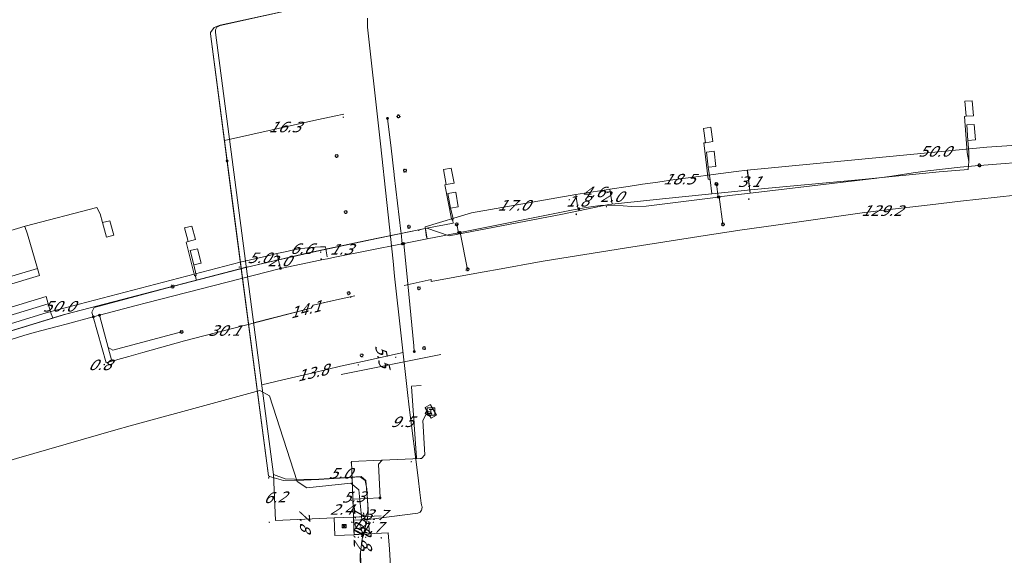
# Model space of a CAD drawing. Header units: metres. Extents: x 124576 to 133557, y 395865 to 402386.
# Tile 207 of 256: x 127141 to 127272, y 402102 to 402173. Entities that reach past the tile are written whole.
import ezdxf
from ezdxf.enums import TextEntityAlignment as Align

# ---------------------------------------------------------------- set-up
doc = ezdxf.new("R2010")
doc.units = ezdxf.units.M
doc.header["$MEASUREMENT"] = 0
for name, color, linetype, lineweight, true_color in [('LG_Laag_Spanning', 7, 'Continuous', 13, 0x960000), ('LG_Laag_Spanning_Enexis_Netbeheer_BV', 7, 'Continuous', 13, 0x960000), ('LG_Laag_Spanning_Gemeente_Tilburg_Ruimtelijke_Uitvoering', 7, 'Continuous', 13, 0x960000), ('LG_Midden_Spanning', 7, 'Continuous', 13, 0xd20000), ('LG_Midden_Spanning_Enexis_Netbeheer_BV', 7, 'Continuous', 13, 0xd20000)]:
    doc.layers.add(name, color=color, linetype=linetype, lineweight=lineweight, true_color=true_color)
for name, color, linetype, lineweight in [('LG_Laag_Spanning_P_Enexis_Netbeheer_BV', 7, 'Continuous', 0), ('LG_Midden_Spanning_P_Enexis_Netbeheer_BV', 7, 'Continuous', 0), ('MV_Laag_Spanning', 7, 'Continuous', 0), ('MV_Laag_Spanning_lijn', 7, 'Continuous', 0), ('MV_Laag_Spanning_pijl', 7, 'Continuous', 0), ('MV_Midden_Spanning', 7, 'Continuous', 0), ('MV_Midden_Spanning_pijl', 7, 'Continuous', 0)]:
    doc.layers.add(name, color=color, linetype=linetype, lineweight=lineweight)
doc.styles.add('Klic_Annotatie', font='verdanai.ttf', dxfattribs={"oblique": 20, "height": 1.4})

# ---------------------------------------------------------------- blocks, each defined once
blk = doc.blocks.new('Mof')
at = {"layer": 'LG_Laag_Spanning_P_Enexis_Netbeheer_BV'}
h = blk.add_hatch(color=256, dxfattribs=at)
edge = h.paths.add_edge_path()
edge.add_arc((0, 0), 2, 0, 360)
blk = doc.blocks.new('DeliveryPoint')
at = {"layer": 'LG_Laag_Spanning_P_Enexis_Netbeheer_BV', "flags": 128}
blk.add_lwpolyline([(-3.7, -2.5), (3.8, -2.5), (3.8, 2.5), (-3.7, 2.5), (-3.7, -2.5)], close=True, dxfattribs=at)
blk.add_lwpolyline([(-3.7, 2.5), (-3.7, 2.2), (0, 0), (3.8, 2.2)], dxfattribs=at)
blk = doc.blocks.new('Streetlight')
at = {"layer": 'LG_Laag_Spanning_P_Enexis_Netbeheer_BV'}
for p, q in [((-1.8, 1.8), (-1.1, 1.1)), ((0, 2.5), (0, 1.5)), ((1.8, 1.8), (1.1, 1.1)), ((-1.1, -1.1), (-1.8, -1.8)), ((0, -1.5), (0, -2.5)), ((1.1, -1.1), (1.8, -1.8))]:
    blk.add_line(p, q, dxfattribs=at)
at = {"layer": 'LG_Laag_Spanning_P_Enexis_Netbeheer_BV', "flags": 128}
for points in [[(-2.5, 0), (-1.5, 0)], [(1.5, 0), (2.5, 0)]]:
    blk.add_lwpolyline(points, dxfattribs=at)
at = {"layer": 'LG_Laag_Spanning_P_Enexis_Netbeheer_BV'}
blk.add_circle((0, 0), 1.5, dxfattribs=at)
blk = doc.blocks.new('Aansluitkast_1')
at = {"layer": 'LG_Laag_Spanning_P_Enexis_Netbeheer_BV'}
for p, q in [((-2.5, 2.5), (2.5, 2.5)), ((0, -2.5), (0, 2.5))]:
    blk.add_line(p, q, dxfattribs=at)
at = {"layer": 'LG_Laag_Spanning_P_Enexis_Netbeheer_BV', "flags": 128}
blk.add_lwpolyline([(-5, -5), (5, -5), (5, 5), (-5, 5), (-5, -5)], close=True, dxfattribs=at)
blk = doc.blocks.new('m_pijl')
at = {"layer": 'MV_Laag_Spanning_pijl'}
blk.add_hatch(color=7, dxfattribs=at).paths.add_polyline_path([(-1, -0.3), (-1, 0), (-1, 0.3), (0, 0)])
at = {"layer": 'MV_Laag_Spanning_pijl', "flags": 128}
blk.add_lwpolyline([(-1, 0), (-1, 0.3), (0, 0), (-1, -0.3), (-1, 0)], close=True, dxfattribs=at)
blk = doc.blocks.new('m_pijl_1')
at = {"layer": 'MV_Midden_Spanning_pijl'}
blk.add_hatch(color=7, dxfattribs=at).paths.add_polyline_path([(-1, -0.3), (-1, 0), (-1, 0.3), (0, 0)])
at = {"layer": 'MV_Midden_Spanning_pijl', "flags": 128}
blk.add_lwpolyline([(-1, 0), (-1, 0.3), (0, 0), (-1, -0.3), (-1, 0)], close=True, dxfattribs=at)
blk = doc.blocks.new('Netstation')
at = {"layer": 'LG_Laag_Spanning_P_Enexis_Netbeheer_BV'}
for p, q in [((-2.5, 2.3), (2.5, -2.3)), ((2.5, 2.3), (-2.5, -2.3))]:
    blk.add_line(p, q, dxfattribs=at)
at = {"layer": 'LG_Laag_Spanning_P_Enexis_Netbeheer_BV', "flags": 128}
blk.add_lwpolyline([(-2.5, -2.3), (2.5, -2.3), (2.5, 2.3), (-2.5, 2.3), (-2.5, -2.3)], close=True, dxfattribs=at)
blk = doc.blocks.new('Netstation_1')
at = {"layer": 'LG_Midden_Spanning_P_Enexis_Netbeheer_BV'}
for p, q in [((-2.5, 2.3), (2.5, -2.3)), ((2.5, 2.3), (-2.5, -2.3))]:
    blk.add_line(p, q, dxfattribs=at)
at = {"layer": 'LG_Midden_Spanning_P_Enexis_Netbeheer_BV', "flags": 128}
blk.add_lwpolyline([(-2.5, -2.3), (2.5, -2.3), (2.5, 2.3), (-2.5, 2.3), (-2.5, -2.3)], close=True, dxfattribs=at)

msp = doc.modelspace()

# ---------------------------------------------------------------- linework, layer by layer
at = {"layer": 'LG_Laag_Spanning', "flags": 128}
for points in [[(127195.67, 402119.87), (127195.67, 402119.87), (127195.67, 402119.87), (127195.67, 402119.87), (127196.37, 402120.27), (127196.37, 402120.27), (127196.37, 402120.27), (127196.37, 402120.27), (127196.37, 402120.27), (127196.37, 402120.28), (127196.37, 402120.28), (127196.37, 402120.28), (127196.37, 402120.28), (127196.37, 402120.28), (127196.37, 402120.28), (127196.37, 402120.28), (127196.37, 402120.29), (127195.57, 402121.67), (127195.57, 402121.67), (127195.57, 402121.67), (127195.57, 402121.67), (127195.57, 402121.68), (127195.57, 402121.68), (127195.57, 402121.68), (127195.57, 402121.68), (127195.56, 402121.68), (127195.56, 402121.68), (127195.56, 402121.68), (127195.56, 402121.68), (127195.56, 402121.68), (127194.87, 402121.28), (127194.86, 402121.28), (127194.86, 402121.28), (127194.86, 402121.27), (127194.86, 402121.27), (127194.86, 402121.27), (127194.86, 402121.27), (127194.86, 402121.27), (127194.86, 402121.27), (127194.86, 402121.27), (127194.86, 402121.27), (127194.86, 402121.26), (127194.86, 402121.26), (127195.66, 402119.88), (127195.66, 402119.87), (127195.66, 402119.87), (127195.66, 402119.87), (127195.66, 402119.87), (127195.66, 402119.87), (127195.67, 402119.87), (127195.67, 402119.87), (127195.67, 402119.87), (127195.67, 402119.87)], [(127185.37, 402104.34), (127185.37, 402104.34), (127185.38, 402104.34), (127185.38, 402104.34), (127185.38, 402104.34), (127185.38, 402104.34), (127185.38, 402104.34), (127185.38, 402104.34), (127185.38, 402104.34), (127185.38, 402104.34), (127185.38, 402104.34), (127185.38, 402104.34), (127185.38, 402104.35), (127185.36, 402104.89), (127185.33, 402105.79), (127185.3, 402106.69), (127185.3, 402106.69), (127185.3, 402106.69), (127185.3, 402106.7), (127185.3, 402106.7), (127185.3, 402106.7), (127185.3, 402106.7), (127185.29, 402106.7), (127185.29, 402106.7), (127185.29, 402106.7), (127185.29, 402106.7), (127185.29, 402106.7), (127185.29, 402106.7), (127182.73, 402106.59), (127182.73, 402106.59), (127182.73, 402106.59), (127182.73, 402106.59), (127182.73, 402106.59), (127182.73, 402106.59), (127182.73, 402106.58), (127182.73, 402106.58), (127182.73, 402106.58), (127182.72, 402106.58), (127182.72, 402106.58), (127182.72, 402106.58), (127182.72, 402106.58), (127182.81, 402104.24), (127182.81, 402104.24), (127182.81, 402104.24), (127182.81, 402104.24), (127182.81, 402104.24), (127182.81, 402104.23), (127182.82, 402104.23), (127182.82, 402104.23), (127182.82, 402104.23), (127182.82, 402104.23), (127182.82, 402104.23), (127182.82, 402104.23), (127182.82, 402104.23), (127185.37, 402104.34)]]:
    msp.add_lwpolyline(points, dxfattribs=at)
at = {"layer": 'LG_Laag_Spanning_Enexis_Netbeheer_BV'}
for p, q in [((127233.91, 402149.35), (127233.68, 402151.1)), ((127234.03, 402149.36), (127234.54, 402145.73)), ((127199.29, 402144.6), (127199.06, 402145.72)), ((127199.51, 402144.64), (127200.5, 402139.71)), ((127192, 402143.15), (127195.13, 402143.77)), ((127195.13, 402143.77), (127192, 402143.15)), ((127192, 402143.15), (127191.8, 402143.11)), ((127191.8, 402143.11), (127192, 402143.15)), ((127192, 402143.15), (127191.8, 402143.11)), ((127185.53, 402105.13), (127185.39, 402104.94)), ((127185.39, 402104.94), (127185.35, 402104.89))]:
    msp.add_line(p, q, dxfattribs=at)
at = {"layer": 'LG_Laag_Spanning_Enexis_Netbeheer_BV', "flags": 128}
for points in [[(127166.23, 402171.1), (127166.26, 402171.29), (127166.72, 402171.96), (127167.54, 402172.28), (127178.79, 402174.72), (127179.68, 402175.43), (127180.07, 402176.63), (127180.27, 402177.67), (127180.46, 402179.31), (127180.47, 402179.66), (127180.5, 402181.28), (127180.49, 402181.55), (127180.43, 402182.42), (127178.91, 402192.45), (127178.78, 402193.18), (127178.65, 402193.96), (127178.48, 402195.16), (127177.97, 402198.84), (127177.87, 402199.6)], [(127178.79, 402174.72), (127167.54, 402172.28), (127166.72, 402171.96), (127166.26, 402171.29), (127166.23, 402171.1), (127168.45, 402154.18), (127173.95, 402112.21), (127174.12, 402112.1), (127175.97, 402111.59), (127178.67, 402111.61), (127180.67, 402111.69), (127186.12, 402112.04), (127186.15, 402112.05), (127186.17, 402112.05), (127186.86, 402111.56), (127187.08, 402110.48), (127187.23, 402108.28), (127187.24, 402107.08), (127187.05, 402105.9), (127187, 402105.7), (127186.54, 402105.29), (127185.53, 402105.13), (127185.39, 402104.94), (127185.35, 402104.89)], [(127178.79, 402174.72), (127167.54, 402172.28), (127166.72, 402171.96), (127166.26, 402171.29), (127166.23, 402171.1), (127168.45, 402154.18), (127173.95, 402112.21), (127174.12, 402112.1), (127175.97, 402111.59), (127178.67, 402111.61), (127180.67, 402111.69), (127186.12, 402112.04), (127186.15, 402112.05), (127186.17, 402112.05), (127186.86, 402111.56), (127187.08, 402110.48), (127187.23, 402108.28), (127187.24, 402107.08), (127187.05, 402105.9), (127187, 402105.7), (127186.54, 402105.29), (127185.53, 402105.13), (127185.39, 402104.94), (127185.35, 402104.89)], [(127166.23, 402171.1), (127169.27, 402147.87), (127173.95, 402112.21)], [(127166.23, 402171.1), (127169.27, 402147.87), (127173.95, 402112.21)], [(127166.23, 402171.1), (127168.45, 402154.18), (127173.95, 402112.21)], [(127191.8, 402143.11), (127191.63, 402144.56), (127191.6, 402144.8), (127190.72, 402152.29), (127190.71, 402152.35), (127190.3, 402155.88), (127189.83, 402159.84)], [(127191.8, 402143.11), (127191.63, 402144.56), (127191.6, 402144.8), (127190.72, 402152.29), (127190.71, 402152.35), (127190.3, 402155.88), (127189.83, 402159.84)], [(127287.69, 402154.98), (127284.65, 402154.81), (127268.73, 402153.57)], [(127287.69, 402154.98), (127284.65, 402154.81), (127268.73, 402153.57)], [(127268.73, 402153.57), (127268.16, 402153.52), (127266.16, 402153.33), (127261.87, 402152.85), (127259.89, 402152.59), (127257.03, 402152.14), (127255.05, 402151.87), (127237.8, 402149.83), (127235.81, 402149.59), (127234.03, 402149.36), (127233.91, 402149.35), (127224.32, 402148.12), (127222.33, 402148.08), (127220.14, 402148.27), (127218.16, 402148.21), (127216.32, 402147.94), (127215.34, 402147.78)], [(127268.73, 402153.57), (127268.16, 402153.52), (127266.16, 402153.33), (127261.87, 402152.85), (127259.89, 402152.59), (127257.03, 402152.14), (127255.05, 402151.87), (127237.8, 402149.83), (127235.81, 402149.59), (127234.03, 402149.36), (127233.91, 402149.35), (127224.32, 402148.12), (127222.33, 402148.08), (127220.14, 402148.27), (127218.16, 402148.21), (127216.32, 402147.94), (127215.34, 402147.78)], [(127215.34, 402147.78), (127214.35, 402147.6), (127199.51, 402144.64), (127199.29, 402144.6), (127195.13, 402143.77), (127192, 402143.15)], [(127215.34, 402147.78), (127214.35, 402147.6), (127199.51, 402144.64), (127199.29, 402144.6), (127195.13, 402143.77)], [(127181.82, 402141.13), (127182.81, 402141.32), (127191.8, 402143.11), (127192, 402143.15), (127195.13, 402143.77)], [(127191.8, 402143.11), (127182.81, 402141.32), (127181.82, 402141.13), (127181.25, 402141.01), (127180.85, 402140.93), (127175.57, 402139.85)], [(127181.82, 402141.13), (127182.81, 402141.32), (127191.8, 402143.11)], [(127191.8, 402143.11), (127182.81, 402141.32), (127181.82, 402141.13)], [(127192, 402143.15), (127192.52, 402137.79), (127193.32, 402129.53), (127193.4, 402128.76)], [(127192, 402143.15), (127192.52, 402137.79), (127193.32, 402129.53), (127193.4, 402128.76)], [(127181.82, 402141.13), (127181.25, 402141.01), (127180.85, 402140.93), (127175.57, 402139.85)], [(127175.57, 402139.85), (127157.7, 402135.25), (127156.35, 402134.9), (127151.45, 402133.6), (127150.62, 402133.39), (127147, 402132.43), (127145.99, 402132.16), (127142.73, 402131.29), (127141.38, 402130.91), (127124.85, 402125.69), (127123.83, 402125.36), (127123.52, 402125.25), (127123.08, 402125.1), (127111.02, 402120.91), (127099.59, 402116.95)], [(127124.85, 402125.69), (127141.38, 402130.91), (127142.73, 402131.29), (127145.99, 402132.16), (127147, 402132.43), (127150.62, 402133.39), (127151.45, 402133.6), (127156.35, 402134.9), (127157.7, 402135.25), (127175.57, 402139.85)], [(127150.62, 402133.39), (127150.4, 402134.02), (127150.72, 402134.62), (127161.18, 402137.42)], [(127151.45, 402133.6), (127152.59, 402129.3), (127153.2, 402128.94), (127162.38, 402131.37)], [(127103.82, 402102.35), (127105.37, 402102.97), (127107.24, 402103.68), (127123.29, 402109.32), (127125.19, 402109.94), (127138.47, 402113.93), (127140.39, 402114.5), (127153.6, 402118.31), (127155.53, 402118.85), (127166.46, 402121.83), (127172.82, 402123.56), (127174.09, 402122.87), (127177.78, 402111.43), (127179.08, 402110.58), (127184.93, 402111.2), (127186.02, 402110.31), (127186.42, 402106.31), (127185.53, 402105.13)], [(127140.39, 402114.5), (127153.6, 402118.31), (127155.53, 402118.85), (127166.46, 402121.83), (127172.82, 402123.56), (127174.09, 402122.87), (127177.78, 402111.43), (127179.08, 402110.58), (127184.93, 402111.2), (127186.02, 402110.31), (127186.42, 402106.31), (127185.53, 402105.13), (127185.39, 402104.94), (127185.35, 402104.89)], [(127188.83, 402109.25), (127188.63, 402113.74), (127189.11, 402114.27), (127193.19, 402114.46), (127194.19, 402114.48), (127194.34, 402114.48), (127194.81, 402114.98), (127194.54, 402119.56), (127194.94, 402120.31), (127195.3, 402120.52)], [(127173.95, 402112.21), (127174.12, 402112.1), (127175.97, 402111.59), (127178.67, 402111.61), (127180.67, 402111.69), (127186.12, 402112.04), (127186.15, 402112.05), (127186.17, 402112.05), (127186.86, 402111.56), (127187.08, 402110.48), (127187.23, 402108.28), (127187.24, 402107.08), (127187.05, 402105.9), (127187, 402105.7), (127186.54, 402105.29), (127185.53, 402105.13)], [(127187.26, 402088.77), (127187.2, 402089.38), (127186.6, 402094.76), (127186.3, 402099.76), (127186.23, 402101.75), (127186.23, 402101.95), (127186.46, 402103.8), (127186.52, 402104.03), (127186.44, 402104.42), (127186.34, 402104.53), (127185.76, 402104.88), (127185.43, 402104.96), (127185.39, 402104.94), (127185.35, 402104.89)], [(127186.3, 402099.76), (127186.23, 402101.75), (127186.23, 402101.95), (127186.46, 402103.8), (127186.52, 402104.03), (127186.44, 402104.42), (127186.34, 402104.53), (127185.76, 402104.88), (127185.43, 402104.96), (127185.39, 402104.94), (127185.35, 402104.89)], [(127186.52, 402104.03), (127186.44, 402104.42), (127186.34, 402104.53), (127185.76, 402104.88), (127185.43, 402104.96), (127185.39, 402104.94)], [(127187.26, 402088.77), (127187.2, 402089.38), (127186.6, 402094.76), (127186.3, 402099.76), (127186.23, 402101.75), (127186.23, 402101.95), (127186.46, 402103.8), (127186.52, 402104.03)]]:
    msp.add_lwpolyline(points, dxfattribs=at)
at = {"layer": 'LG_Laag_Spanning_Gemeente_Tilburg_Ruimtelijke_Uitvoering'}
for p, q in [((127267.11, 402155.28), (127267.33, 402154.08)), ((127232.56, 402151.75), (127232.84, 402151.63)), ((127233.06, 402149.79), (127232.84, 402151.63)), ((127198.59, 402145.87), (127198.52, 402146.23)), ((127141.84, 402144.41), (127141.47, 402145.43)), ((127164.24, 402138.79), (127164.31, 402138.35)), ((127145.01, 402133.77), (127145.21, 402133.23)), ((127183.66, 402125.71), (127196.95, 402128.35))]:
    msp.add_line(p, q, dxfattribs=at)
at = {"layer": 'LG_Laag_Spanning_Gemeente_Tilburg_Ruimtelijke_Uitvoering', "flags": 128}
for points in [[(127266.94, 402160.13), (127266.79, 402162.13), (127267.77, 402162.2), (127267.95, 402160.18), (127266.94, 402160.13), (127266.73, 402160.1), (127267.11, 402155.28)], [(127267.31, 402155.33), (127267.2, 402156.91), (127267.05, 402158.96), (127268.03, 402159.01), (127268.21, 402156.99), (127267.2, 402156.91)], [(127232.22, 402156.57), (127231.95, 402158.5), (127232.94, 402158.66), (127233.19, 402156.74), (127232.22, 402156.57), (127231.99, 402156.56), (127232.56, 402151.75)], [(127195.05, 402145.19), (127198.04, 402144.2), (127213.16, 402147.05), (127219.33, 402148.36), (127226.47, 402149.11), (127232.15, 402149.7), (127233.06, 402149.79), (127238.72, 402150.37), (127253.09, 402151.67), (127263.37, 402152.7), (127267.22, 402153.02), (127267.33, 402154.08), (127267.31, 402155.33)], [(127232.84, 402151.63), (127232.58, 402153.35), (127232.33, 402155.35), (127233.36, 402155.49), (127233.61, 402153.42), (127232.58, 402153.35)], [(127198.38, 402146.44), (127197.45, 402150.99), (127197.67, 402151.03), (127197.28, 402153.04), (127198.33, 402153.21), (127198.7, 402151.2), (127197.67, 402151.03)], [(127198.58, 402146.49), (127198.24, 402147.85), (127199.27, 402148.05), (127198.92, 402150.01), (127197.88, 402149.83), (127198.24, 402147.85)], [(127151.54, 402147.1), (127151.1, 402147.98), (127141.55, 402145.46), (127126.12, 402140.8), (127112.99, 402136.49), (127099.45, 402131.75), (127094.92, 402130.8), (127094.98, 402130.25)], [(127151.54, 402147.1), (127151.86, 402145.94), (127152.83, 402146.2), (127153.35, 402144.25), (127152.39, 402143.99), (127151.86, 402145.94)], [(127195.05, 402145.19), (127196.23, 402145.42), (127197.41, 402145.65), (127198.59, 402145.87)], [(127198.58, 402146.49), (127198.52, 402146.23), (127198.38, 402146.44)], [(127164.11, 402138.9), (127162.98, 402143.35), (127163.25, 402143.42), (127162.76, 402145.25), (127163.75, 402145.49), (127164.23, 402143.68), (127163.25, 402143.42)], [(127171.11, 402140.01), (127179.07, 402141.85), (127187.05, 402143.58), (127195.05, 402145.19)], [(127172.6, 402140.36), (127180.06, 402142.06), (127187.55, 402143.67), (127195.05, 402145.19)], [(127141.84, 402144.41), (127143.16, 402139.84), (127123.9, 402134.09), (127124.21, 402133.14), (127143.43, 402138.88), (127143.16, 402139.84)], [(127164.33, 402138.95), (127164.02, 402140.3), (127165, 402140.53), (127164.52, 402142.47), (127163.52, 402142.23), (127164.02, 402140.3)], [(127098.51, 402117.77), (127122.39, 402126.21), (127146.6, 402133.63), (127171.11, 402140.01)], [(127099.41, 402118.12), (127123.02, 402126.43), (127146.96, 402133.74), (127171.18, 402140.04)], [(127164.11, 402138.9), (127164.24, 402138.79), (127164.33, 402138.95)], [(127145.01, 402133.77), (127144.62, 402135.13), (127125.48, 402129.3), (127125.18, 402130.29), (127144.32, 402136.1), (127144.62, 402135.13)]]:
    msp.add_lwpolyline(points, dxfattribs=at)
at = {"layer": 'LG_Midden_Spanning', "flags": 128}
msp.add_lwpolyline([(127185.37, 402104.34), (127185.37, 402104.34), (127185.38, 402104.34), (127185.38, 402104.34), (127185.38, 402104.34), (127185.38, 402104.34), (127185.38, 402104.34), (127185.38, 402104.34), (127185.38, 402104.34), (127185.38, 402104.34), (127185.38, 402104.34), (127185.38, 402104.34), (127185.38, 402104.35), (127185.34, 402105.54), (127185.31, 402106.26), (127185.3, 402106.69), (127185.3, 402106.69), (127185.3, 402106.69), (127185.3, 402106.7), (127185.3, 402106.7), (127185.3, 402106.7), (127185.3, 402106.7), (127185.29, 402106.7), (127185.29, 402106.7), (127185.29, 402106.7), (127185.29, 402106.7), (127185.29, 402106.7), (127185.29, 402106.7), (127182.73, 402106.59), (127182.73, 402106.59), (127182.73, 402106.59), (127182.73, 402106.59), (127182.73, 402106.59), (127182.73, 402106.59), (127182.73, 402106.58), (127182.73, 402106.58), (127182.73, 402106.58), (127182.72, 402106.58), (127182.72, 402106.58), (127182.72, 402106.58), (127182.72, 402106.58), (127182.81, 402104.24), (127182.81, 402104.24), (127182.81, 402104.24), (127182.81, 402104.24), (127182.81, 402104.24), (127182.81, 402104.23), (127182.82, 402104.23), (127182.82, 402104.23), (127182.82, 402104.23), (127182.82, 402104.23), (127182.82, 402104.23), (127182.82, 402104.23), (127182.82, 402104.23), (127185.37, 402104.34)], dxfattribs=at)
at = {"layer": 'LG_Midden_Spanning_Enexis_Netbeheer_BV'}
for p, q in [((127174.62, 402112.38), (127166.89, 402171.28)), ((127186.56, 402106.29), (127186.35, 402106.32)), ((127186.56, 402106.29), (127187.3, 402106.37))]:
    msp.add_line(p, q, dxfattribs=at)
at = {"layer": 'LG_Midden_Spanning_Enexis_Netbeheer_BV', "flags": 128}
for points in [[(127185.3, 402106.26), (127186.21, 402106.32), (127186.35, 402106.32), (127186.46, 402106.35), (127186.75, 402106.61), (127187.12, 402107.12), (127187.24, 402107.74), (127187.04, 402110.51), (127186.94, 402111.59), (127186.33, 402112.1), (127180.67, 402111.73), (127178.67, 402111.7), (127176.2, 402111.77), (127174.62, 402112.38), (127166.89, 402171.28), (127166.89, 402171.66), (127167.1, 402172.02), (127167.54, 402172.2), (127178.77, 402174.7)], [(127166.89, 402171.28), (127166.89, 402171.66), (127167.1, 402172.02), (127167.54, 402172.2), (127178.77, 402174.7)], [(127185.3, 402106.26), (127186.21, 402106.32), (127186.35, 402106.32), (127186.56, 402106.29), (127187.3, 402106.37), (127187.62, 402106.41), (127193.88, 402107.23), (127194.19, 402107.36), (127194.38, 402107.63), (127194.41, 402107.73), (127194.43, 402108.06), (127194.41, 402108.13), (127194.35, 402108.34), (127194.31, 402108.55), (127194.15, 402109.95), (127193.91, 402111.93), (127192.72, 402121.33), (127192.49, 402123.31), (127190.78, 402138.82), (127190.57, 402140.81), (127188.89, 402156.46), (127188.67, 402158.45), (127187.16, 402171.99), (127187.16, 402173.21)], [(127193.88, 402107.23), (127194.19, 402107.36), (127194.38, 402107.63), (127194.41, 402107.73), (127194.43, 402108.06), (127194.41, 402108.13), (127194.35, 402108.34), (127194.31, 402108.55), (127194.15, 402109.95), (127193.91, 402111.93), (127192.72, 402121.33), (127192.49, 402123.31), (127190.78, 402138.82), (127190.57, 402140.81), (127188.89, 402156.46), (127188.67, 402158.45), (127187.16, 402171.99), (127187.16, 402173.21)], [(127174.62, 402112.38), (127170.76, 402141.83), (127166.89, 402171.28)], [(127174.62, 402112.38), (127170.76, 402141.83), (127166.89, 402171.28)], [(127174.62, 402112.38), (127170.76, 402141.83), (127166.89, 402171.28)], [(127180.67, 402111.73), (127178.67, 402111.7), (127176.2, 402111.77), (127174.62, 402112.38)], [(127180.67, 402111.73), (127186.33, 402112.1), (127186.94, 402111.59), (127187.04, 402110.51), (127187.24, 402107.74), (127187.12, 402107.12), (127186.75, 402106.61), (127186.46, 402106.35), (127186.35, 402106.32)], [(127187.3, 402106.37), (127187.62, 402106.41), (127190.75, 402106.83), (127193.88, 402107.23)], [(127187.3, 402106.37), (127187.62, 402106.41), (127190.75, 402106.83), (127193.88, 402107.23)], [(127187.3, 402106.37), (127187.62, 402106.41), (127193.88, 402107.23)], [(127186.24, 402099.75), (127186.2, 402101.74), (127186.21, 402101.97), (127186.46, 402103.81), (127186.54, 402104.14), (127186.85, 402105.28), (127186.96, 402105.64), (127186.91, 402106.04), (127186.9, 402106.05), (127186.61, 402106.28), (127186.56, 402106.29), (127186.35, 402106.32), (127186.21, 402106.32), (127185.3, 402106.26)], [(127186.35, 402106.32), (127186.21, 402106.32), (127185.3, 402106.26)], [(127187.57, 402085.63), (127186.94, 402088.74), (127186.85, 402089.69), (127186.74, 402091.98), (127186.62, 402093.97), (127186.24, 402099.75), (127186.2, 402101.74), (127186.21, 402101.97), (127186.46, 402103.81), (127186.54, 402104.14), (127186.85, 402105.28), (127186.96, 402105.64), (127186.91, 402106.04), (127186.9, 402106.05), (127186.61, 402106.28), (127186.56, 402106.29)]]:
    msp.add_lwpolyline(points, dxfattribs=at)
at = {"layer": 'MV_Laag_Spanning_lijn'}
for p, q in [((127237.8, 402152.94), (127238.16, 402149.87)), ((127195.13, 402143.77), (127194.86, 402145.4)), ((127175.57, 402139.85), (127175.07, 402141.81)), ((127150.62, 402133.39), (127152.31, 402127.24)), ((127153.08, 402127.46), (127152.59, 402129.3)), ((127193.02, 402124.16), (127194.33, 402124.22)), ((127185.02, 402114.09), (127189, 402114.26)), ((127185.2, 402109.09), (127188.83, 402109.25)), ((127185.37, 402104.35), (127189.92, 402104.59))]:
    msp.add_line(p, q, dxfattribs=at)
at = {"layer": 'MV_Laag_Spanning_pijl'}
for p, q in [((127237.79, 402152.94), (127238.16, 402149.87)), ((127219.48, 402150.4), (127219.79, 402148.41)), ((127181.56, 402142.71), (127181.77, 402141.38)), ((127175.57, 402139.85), (127175.07, 402141.81)), ((127153.08, 402127.46), (127152.31, 402127.24)), ((127185.2, 402109.09), (127185.02, 402114.09)), ((127185.29, 402106.69), (127185.2, 402109.09)), ((127185.29, 402106.69), (127188.98, 402106.85))]:
    msp.add_line(p, q, dxfattribs=at)
at = {"layer": 'MV_Laag_Spanning_pijl', "flags": 128}
for points in [[(127168.09, 402156.91), (127178.62, 402159.26), (127179.99, 402159.56), (127182.7, 402160.14), (127184.02, 402160.42)], [(127287.61, 402157.05), (127280.99, 402156.74), (127269.7, 402155.98), (127237.79, 402152.94)], [(127237.79, 402152.94), (127236.31, 402152.76), (127233.25, 402152.37), (127230.6, 402152.02), (127228.14, 402151.68), (127225.86, 402151.35), (127223.81, 402151.05), (127221.91, 402150.77), (127219.48, 402150.4)], [(127219.48, 402150.4), (127218.99, 402150.32), (127214.93, 402149.68)], [(127192.06, 402137.58), (127195.63, 402138.35), (127195.66, 402138.11), (127201.96, 402139.24), (127205.49, 402139.88), (127209.33, 402140.57), (127210.84, 402140.84), (127221.43, 402142.53), (127231.32, 402144.09), (127236.78, 402144.92), (127241.61, 402145.61), (127247.17, 402146.4), (127253.09, 402147.24), (127257.15, 402147.72), (127262.16, 402148.31), (127266.19, 402148.79), (127273.53, 402149.6)], [(127214.93, 402149.68), (127201.02, 402147.25), (127194.86, 402145.4), (127195.02, 402143.98), (127194.86, 402145.4)], [(127214.93, 402149.68), (127215.22, 402147.89), (127215.24, 402147.77)], [(127175.07, 402141.81), (127175.95, 402142.01), (127176.6, 402142.15), (127177.5, 402142.34), (127178.13, 402142.44), (127178.79, 402142.54), (127179.61, 402142.62), (127180.2, 402142.67), (127180.9, 402142.7), (127181.31, 402142.71), (127181.56, 402142.71)], [(127170.21, 402140.69), (127144.63, 402134), (127143.91, 402133.8), (127122.11, 402127.09)], [(127175.07, 402141.81), (127173.69, 402141.49), (127171.55, 402141), (127170.21, 402140.69)], [(127182.46, 402135.53), (127179.9, 402134.92), (127179.67, 402134.56), (127172.63, 402132.74), (127165.37, 402130.87), (127162.78, 402130.19), (127157.23, 402128.63), (127155.35, 402128.1), (127154.39, 402127.83), (127153.88, 402127.68), (127153.5, 402127.58), (127153.08, 402127.46)], [(127193.03, 402124.09), (127193.69, 402114.61), (127193.69, 402114.47)], [(127190.84, 402089.63), (127190.71, 402092.01), (127190.09, 402102.41), (127189.92, 402104.59)]]:
    msp.add_lwpolyline(points, dxfattribs=at)
at = {"layer": 'MV_Midden_Spanning_pijl'}
for p, q in [((127186.49, 402127.43), (127191.9, 402128.61)), ((127174.9, 402106.23), (127174.62, 402112.38)), ((127185.29, 402106.69), (127185.1, 402112.02)), ((127182.73, 402106.58), (127174.9, 402106.23)), ((127186.9, 402106.76), (127185.29, 402106.69)), ((127187.4, 402104.43), (127187.33, 402106.13)), ((127185.37, 402104.34), (127186.61, 402104.4)), ((127186.61, 402104.4), (127187.4, 402104.43))]:
    msp.add_line(p, q, dxfattribs=at)
at = {"layer": 'MV_Midden_Spanning_pijl', "flags": 128}
for points in [[(127171.97, 402132.57), (127179.67, 402134.56), (127179.79, 402134.74), (127179.9, 402134.92), (127181.26, 402135.25), (127182.62, 402135.57), (127185.48, 402136.18)], [(127173.06, 402124.32), (127175.89, 402124.99), (127179.93, 402125.94), (127183.58, 402126.8), (127186.49, 402127.43)]]:
    msp.add_lwpolyline(points, dxfattribs=at)

# ---------------------------------------------------------------- block references
at = {"layer": 'LG_Laag_Spanning_P_Enexis_Netbeheer_BV', "xscale": 0.1, "yscale": 0.1, "zscale": 0.1}
for name, p in [('Streetlight', (127191.3, 402160.11)), ('Streetlight', (127192.16, 402152.87)), ('Mof', (127233.91, 402149.35)), ('Mof', (127234.03, 402149.36)), ('Mof', (127215.34, 402147.78)), ('Streetlight', (127192.69, 402145.38)), ('Mof', (127199.29, 402144.6)), ('Mof', (127199.51, 402144.64)), ('Mof', (127191.8, 402143.11)), ('Mof', (127192, 402143.15)), ('Mof', (127175.57, 402139.85)), ('Streetlight', (127194.02, 402137.19)), ('Mof', (127150.62, 402133.39)), ('Mof', (127151.45, 402133.6)), ('Streetlight', (127194.71, 402129.22)), ('Aansluitkast_1', (127195.62, 402120.77)), ('Netstation', (127184.05, 402105.47))]:
    msp.add_blockref(name, p, dxfattribs=at)
at = {"layer": 'LG_Laag_Spanning_P_Enexis_Netbeheer_BV'}
for name, p, xscale, yscale, zscale, rotation in [('Mof', (127189.83, 402159.84), 0.1, 0.1, 0.1, 1), ('Streetlight', (127183.07, 402154.83), 0.1, 0.1, 0.1, 172), ('Mof', (127168.45, 402154.18), 0.09999999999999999, 0.09999999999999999, 0.09999999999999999, 83.00000000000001), ('Streetlight', (127268.73, 402153.57), 0.1, 0.1, 0.1, 177), ('Streetlight', (127233.68, 402151.1), 0.09999999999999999, 0.09999999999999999, 0.09999999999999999, 263), ('Streetlight', (127184.27, 402147.35), 0.1, 0.1, 0.1, 348), ('Streetlight', (127199.06, 402145.72), 0.1, 0.1, 0.1, 258.9999999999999), ('Streetlight', (127234.54, 402145.73), 0.1, 0.1, 0.1, 82), ('Streetlight', (127200.5, 402139.71), 0.1, 0.1, 0.1, 79), ('Streetlight', (127161.18, 402137.42), 0.1, 0.1, 0.1, 345), ('Streetlight', (127184.66, 402136.54), 0.1, 0.1, 0.1, 348), ('Streetlight', (127162.38, 402131.37), 0.1, 0.1, 0.1, 345), ('Mof', (127193.4, 402128.76), 0.1, 0.1, 0.1, 1), ('Streetlight', (127186.4, 402128.24), 0.1, 0.1, 0.1, 169), ('DeliveryPoint', (127195.3, 402120.52), 0.1, 0.1, 0.1, 329.9999999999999), ('Mof', (127188.83, 402109.25), 0.09999999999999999, 0.09999999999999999, 0.09999999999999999, 86)]:
    msp.add_blockref(name, p, dxfattribs=dict(at, xscale=xscale, yscale=yscale, zscale=zscale, rotation=rotation))
at = {"layer": 'LG_Midden_Spanning_P_Enexis_Netbeheer_BV', "xscale": 0.1, "yscale": 0.1, "zscale": 0.1}
msp.add_blockref('Netstation_1', (127184.05, 402105.47), dxfattribs=at)
at = {"layer": 'MV_Laag_Spanning_pijl'}
for p, xscale, yscale, zscale, rotation in [((127184, 402160), 0.1, 0.1, 0.1, 11), ((127237, 402152), 0.09999999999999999, 0.09999999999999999, 0.09999999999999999, 186), ((127219, 402150), 0.1, 0.1, 0.1, 189), ((127214, 402149), 0.1, 0.1, 0.1, 190), ((127238, 402149), 0.09999999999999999, 0.09999999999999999, 0.09999999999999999, 276.9999999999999), ((127215, 402147), 0.09999999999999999, 0.09999999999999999, 0.09999999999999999, 280), ((127219, 402148), 0.1, 0.1, 0.1, 279), ((127194, 402145), 0.1, 0.1, 0.1, 96), ((127175, 402141), 0.1, 0.1, 0.1, 104), ((127181, 402141), 0.1, 0.1, 0.1, 279), ((127170, 402140), 0.1, 0.1, 0.1, 194), ((127152, 402127), 0.1, 0.1, 0.1, 196), ((127153, 402127), 0.1, 0.1, 0.1, 196), ((127185, 402114), 0.1, 0.1, 0.1, 92), ((127193, 402114), 0.1, 0.1, 0.1, 273), ((127185, 402109), 0.1, 0.1, 0.1, 92), ((127188, 402106), 0.1, 0.1, 0.1, 2), ((127189, 402104), 0.09999999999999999, 0.09999999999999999, 0.09999999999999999, 94)]:
    msp.add_blockref('m_pijl', p, dxfattribs=dict(at, xscale=xscale, yscale=yscale, zscale=zscale, rotation=rotation))
at = {"layer": 'MV_Laag_Spanning_pijl', "xscale": 0.1, "yscale": 0.1, "zscale": 0.1}
msp.add_blockref('m_pijl', (127181, 402142), dxfattribs=at)
at = {"layer": 'MV_Midden_Spanning_pijl', "xscale": 0.1, "yscale": 0.1, "zscale": 0.1}
for p, rotation in [((127185, 402136), 12), ((127191, 402128), 12), ((127186, 402127), 12), ((127174, 402112), 92), ((127185, 402112), 92), ((127174, 402106), 183), ((127185, 402106), 183), ((127187, 402106), 92), ((127186, 402104), 2), ((127187, 402104), 2)]:
    msp.add_blockref('m_pijl_1', p, dxfattribs=dict(at, rotation=rotation))

# ---------------------------------------------------------------- texts
at = {"layer": 'MV_Laag_Spanning', "style": 'Klic_Annotatie', "oblique": 20}
for s, p in [('16.3', (127176.05, 402158.69)), ('50.0', (127262.67, 402155.44)), ('18.5', (127228.63, 402151.74)), ('3.1', (127237.98, 402151.4)), ('4.6', (127217.18, 402150.03)), ('2.0', (127219.63, 402149.4)), ('17.0', (127206.56, 402148.25)), ('1.8', (127215.08, 402148.78)), ('129.2', (127255.65, 402147.54)), ('6.6', (127178.29, 402142.47)), ('5.0', (127172.64, 402141.25)), ('1.3', (127183.59, 402142.38)), ('2.0', (127175.32, 402140.83)), ('50.0', (127145.97, 402134.79)), ('30.1', (127168.04, 402131.56)), ('0.8', (127151.4, 402126.98)), ('9.5', (127191.71, 402119.4)), ('5.0', (127183.46, 402112.53)), ('2.4', (127183.6, 402107.7))]:
    msp.add_text(s, height=1.4, dxfattribs=at).set_placement(p, align=Align.MIDDLE_CENTER)
msp.add_text('3.7', height=1.4, rotation=358, dxfattribs=at).set_placement((127188.03, 402107.01), align=Align.MIDDLE_CENTER)
at = {"layer": 'MV_Midden_Spanning', "style": 'Klic_Annotatie', "oblique": 20}
for s, rotation, p in [('14.1', 14, (127178.8, 402134.33)), ('5.5', 282, (127189.15, 402128.22)), ('13.8', 13, (127179.77, 402125.9)), ('6.2', 3, (127174.76, 402109.31)), ('5.3', 2, (127185.2, 402109.36)), ('1.6', 273, (127186.1, 402106.73)), ('7.8', 273, (127178.82, 402106.41)), ('1.2', 272, (127186, 402104.17)), ('0.8', 272, (127187.01, 402104.21)), ('1.7', 2, (127187.57, 402105.28))]:
    msp.add_text(s, height=1.4, rotation=rotation, dxfattribs=at).set_placement(p, align=Align.MIDDLE_CENTER)

doc.saveas('drawing.dxf')
